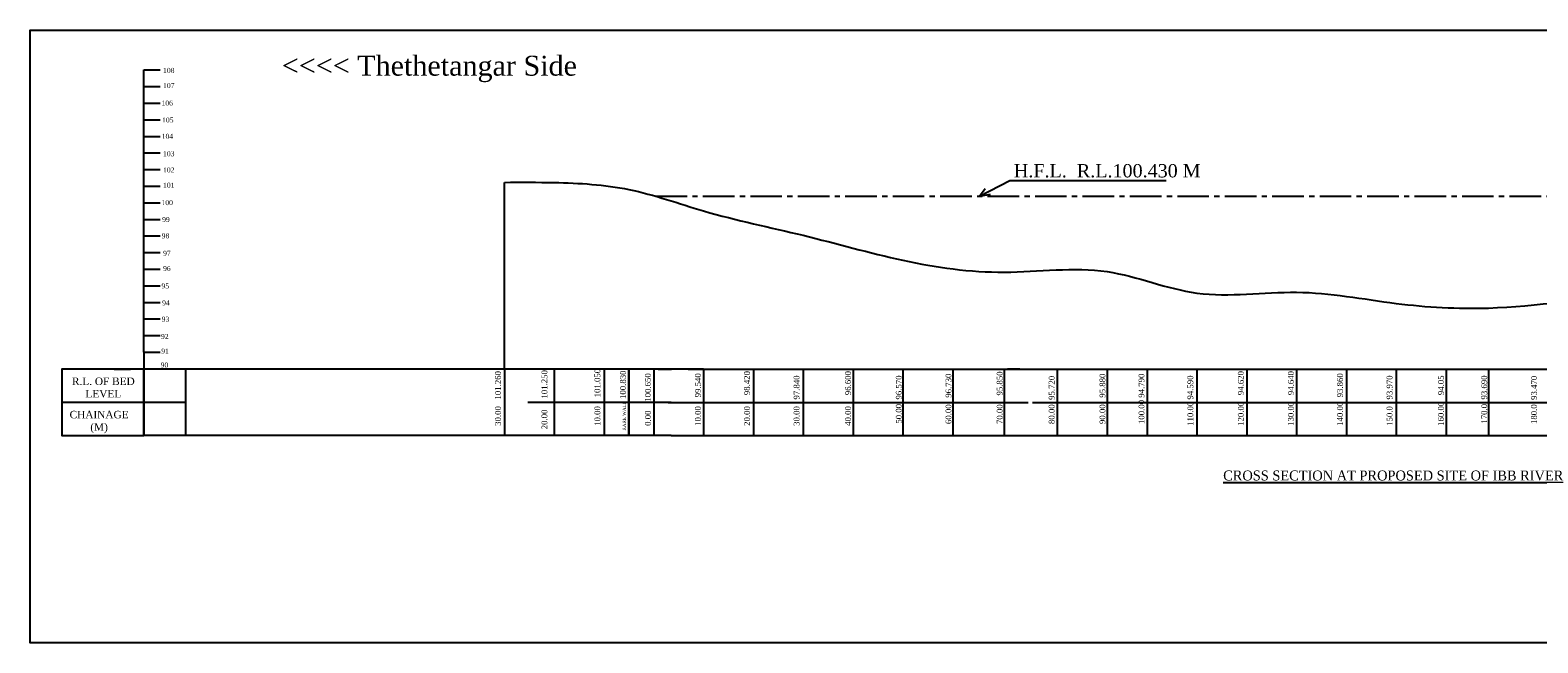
# Model space of a CAD drawing. Header units: inches. Extents: x 1522 to 2977, y -165 to 204.
# Tile 1 of 2: x 1522 to 2430, y -165 to 204. Entities that reach past the tile are written whole.
import ezdxf

# ---------------------------------------------------------------- set-up
doc = ezdxf.new("R2010")
doc.units = ezdxf.units.IN
doc.header["$MEASUREMENT"] = 0
doc.linetypes.add('CENTER2', pattern=[28.575, 19.05, -3.175, 3.175, -3.175])
doc.styles.get("Standard").update_dxf_attribs({"font": 'times.ttf', "height": 2.7})

msp = doc.modelspace()

# ---------------------------------------------------------------- linework, layer by layer
at = {"color": 1}
for p, q in [((1590.78, 179.74), (1600.78, 179.74)), ((1590.78, 129.74), (1590.78, 179.74)), ((1590.78, 169.74), (1600.78, 169.74)), ((1590.78, 169.74), (1600.78, 169.74)), ((1590.78, 159.74), (1600.78, 159.74)), ((1590.78, 149.74), (1600.78, 149.74)), ((1590.78, 139.74), (1600.78, 139.74)), ((1590.78, 119.74), (1590.78, 129.74)), ((1590.78, 129.74), (1600.78, 129.74)), ((1590.78, 129.74), (1600.78, 129.74)), ((1590.78, 119.74), (1600.78, 119.74)), ((1590.78, 109.74), (1590.78, 119.74)), ((1590.78, 109.74), (1600.78, 109.74)), ((1590.78, 69.74), (1590.78, 109.74)), ((1590.78, 109.74), (1600.78, 109.74)), ((1590.78, 99.74), (1600.78, 99.74)), ((1590.78, 89.74), (1600.78, 89.74)), ((1590.78, 79.74), (1600.78, 79.74)), ((1590.78, 59.74), (1590.78, 69.74)), ((1590.78, 69.74), (1600.78, 69.74)), ((1590.78, 69.74), (1600.78, 69.74)), ((1590.78, 49.74), (1590.78, 59.74)), ((1590.78, 59.74), (1600.78, 59.74)), ((1590.78, 39.74), (1590.78, 49.74)), ((1590.78, 49.74), (1600.78, 49.74)), ((1590.78, 29.74), (1590.78, 39.74)), ((1590.78, 39.74), (1600.78, 39.74)), ((1590.78, 19.74), (1590.78, 29.74)), ((1590.78, 29.74), (1600.78, 29.74)), ((1590.78, 9.74), (1590.78, 19.74)), ((1590.78, 19.74), (1600.78, 19.74)), ((1590.78, 9.74), (1600.78, 9.74)), ((1590.78, 9.74), (1590.78, -0.57))]:
    msp.add_line(p, q, dxfattribs=at)
for p, q in [((1808.03, -0.57), (1808.03, 112.03)), ((1808.03, -0.57), (1808.03, 112.03)), ((2094.14, 103.72), (2112.46, 113.1)), ((2112.46, 113.1), (2206.61, 113.1)), ((2094.14, 103.72), (2097.6, 108.32)), ((2094.14, 103.72), (2100.88, 104.85)), ((1590.78, -0.57), (1590.78, -40.57)), ((1616.21, -0.57), (1590.78, -0.57)), ((1822.21, -0.58), (1609.51, -0.58)), ((1616.21, -0.57), (1616.13, -0.57)), ((1616.21, -40.57), (1616.17, -0.57)), ((1808.03, -0.57), (1808.03, -40.57)), ((1900.61, -0.58), (1822.21, -0.58)), ((1838.03, -0.58), (1822.21, -0.58)), ((1868.03, -0.58), (1838.03, -0.58)), ((1838.03, -0.58), (1838.03, -40.58)), ((1898.03, -0.58), (1868.03, -0.58)), ((1868.03, -0.58), (1868.03, -40.58)), ((1908.47, -0.58), (1878.47, -0.58)), ((1883.03, -40.58), (1883.03, -0.58)), ((1883.03, -0.58), (1883.03, -40.58)), ((1928.03, -0.58), (1898.03, -0.58)), ((1898.03, -0.58), (1898.03, -40.58)), ((1918.61, -0.58), (2131.89, -0.58)), ((1928.03, -0.58), (1928.03, -40.57)), ((1928.03, -0.58), (1958.03, -0.58)), ((1958.03, -0.58), (1958.03, -40.57)), ((1958.03, -0.58), (1988.03, -0.58)), ((1988.03, -0.58), (1988.03, -40.57)), ((1988.03, -0.58), (2018.03, -0.58)), ((2018.03, -0.58), (2018.03, -40.57)), ((2018.03, -0.58), (2048.03, -0.58)), ((2048.03, -0.58), (2048.03, -40.57)), ((2048.03, -0.58), (2078.03, -0.58)), ((2063.03, -0.58), (2078.03, -0.58)), ((2078.03, -0.58), (2078.03, -40.57)), ((2078.03, -0.58), (2096.03, -0.58)), ((2096.03, -0.58), (2111.03, -0.58)), ((2109.12, -0.58), (2109.12, -40.57)), ((2111.03, -0.58), (2126.03, -0.58)), ((2118.53, -0.58), (2111.03, -0.58)), ((2131.89, -0.58), (2272.67, -0.58)), ((2141.03, -0.58), (2141.03, -40.57)), ((2141.03, -0.58), (2141.03, -40.57)), ((2171.03, -0.58), (2171.03, -40.57)), ((2171.03, -0.58), (2171.03, -40.57)), ((2195.14, -0.58), (2195.14, -40.57)), ((2195.14, -0.58), (2195.14, -40.57)), ((2225.14, -0.57), (2225.14, -40.57)), ((2255.14, -0.57), (2255.14, -40.57)), ((2272.67, -0.58), (2643.22, -0.58)), ((2285.14, -0.57), (2285.14, -40.57)), ((2315.14, -0.57), (2315.14, -40.57)), ((2345.14, -0.57), (2345.14, -40.57)), ((2375.14, -0.57), (2375.14, -40.57)), ((2400.66, -0.58), (2400.66, -40.57)), ((1616.21, -20.57), (1590.78, -20.57)), ((1908.47, -20.58), (1822.21, -20.58)), ((1906.56, -20.57), (2123.57, -20.57)), ((2126.03, -20.57), (2272.67, -20.57)), ((2272.67, -20.57), (2633.54, -20.57)), ((1616.21, -40.57), (1590.78, -40.57)), ((1808.03, -40.57), (1616.21, -40.57)), ((1838.03, -40.58), (1808.03, -40.58)), ((1908.47, -40.58), (1822.21, -40.58)), ((1868.03, -40.58), (1838.03, -40.58)), ((1898.03, -40.58), (1868.03, -40.58)), ((1908.47, -40.57), (2217.19, -40.57)), ((2141.03, -40.57), (2171.03, -40.57)), ((2171.03, -40.57), (2201.03, -40.57)), ((2201.03, -40.57), (2231.03, -40.57)), ((2217.19, -40.57), (2272.67, -40.57)), ((2231.03, -40.57), (2261.03, -40.57)), ((2272.67, -40.57), (2623.96, -40.57))]:
    msp.add_line(p, q)
at = {"color": 5, "linetype": 'CENTER2'}
msp.add_line((1899, 103.72), (2886.79, 103.72), dxfattribs=at)
at = {"color": 7}
for p, q in [((1572.92, -0.53), (1582.92, -0.53)), ((1900.61, -0.58), (1908.61, -0.58)), ((1918.61, -0.58), (1908.61, -0.58)), ((1918.61, -0.58), (1918.61, -0.58)), ((1590.78, -20.57), (1541.9, -20.57))]:
    msp.add_line(p, q, dxfattribs=at)
msp.add_lwpolyline([(2977.41, -165.44), (1522.4, -165.44), (1522.4, 203.75), (2977.41, 203.75)], close=True)
msp.add_lwpolyline([(1590.78, -0.53), (1541.46, -0.53), (1541.46, -40.53), (1590.78, -40.53)], close=True, dxfattribs=at)
at = {"color": 26}
msp.add_spline([(1808.03, 112.03), (1838.03, 111.92), (1883.03, 107.72), (1928.03, 94.82), (1988.03, 80.12), (2048.03, 65.12), (2109.12, 57.92), (2171.03, 58.22), (2225.14, 45.32), (2285.14, 45.83), (2345.14, 39.13), (2400.66, 36.32), (2488.71, 42.92), (2586.49, 35.22), (2654, 32.23), (2720.7, 32.13), (2782.61, 61.63), (2841.34, 90.42), (2888.78, 104.05), (2950.69, 106.12)], degree=3, dxfattribs=at)

# ---------------------------------------------------------------- texts
at = {"color": 7}
for s, insert, char_height, attachment_point in [('<<<< Thethetangar Side', (1673.96, 188.32), 12, 1), ('H.F.L.  R.L.100.430 M', (2114.87, 123.03), 8, 1), ('R.L. OF BED \\PLEVEL', (1566.48, -5.57), 4.5, 2), ('CHAINAGE \\P(M)', (1563.92, -25.64), 4.5, 2)]:
    msp.add_mtext(s, dxfattribs=dict(at, insert=insert, char_height=char_height, attachment_point=attachment_point))
at = {"color": 1, "char_height": 3, "attachment_point": 1}
for s, insert in [('108', (1602.46, 181)), ('107', (1602.46, 171.83)), ('106', (1601.5, 161.32)), ('105 ', (1601.88, 151.12)), ('104', (1601.63, 141.29)), ('103', (1602.46, 130.79)), ('102', (1602.46, 121)), ('101', (1602.46, 111.83)), ('100 ', (1601.5, 101.32)), ('99  ', (1601.88, 91.12)), ('98', (1601.63, 81.29)), ('97', (1602.46, 70.79)), ('96', (1602.46, 61.63)), ('95  ', (1601.5, 51.11)), ('94  ', (1601.88, 40.92)), ('93', (1601.63, 31.08)), ('92', (1601.23, 20.72)), ('91', (1601.36, 11.88)), ('90', (1601.01, 3.51))]:
    msp.add_mtext(s, dxfattribs=dict(at, insert=insert))
at = {"color": 7, "char_height": 3.5, "attachment_point": 1, "rotation": 90}
for s, insert in [('30.00   101.260', (1802.4, -34.7)), ('20.00     101.250', (1830.37, -36.76)), ('10.00    101.050', (1862.27, -34.7)), ('{\\H0.5714x;RARE WALL} 100.830', (1877.68, -37.56)), ('0.00    100.650', (1892.68, -34.7)), ('10.00    99.540', (1922.82, -34.7)), ('20.00     98.420', (1952.4, -34.7)), ('30.00   97.840', (1982.27, -34.7)), ('40.00     96.600', (2013.22, -34.7)), ('50.00  96.570', (2043.78, -33.37)), ('60.00   96.730', (2073.73, -33.6)), ('70.00    95.850', (2104.57, -33.6)), ('80.00  95.720', (2135.88, -33.6)), ('90.00   95.880', (2166.46, -33.6)), ('100.00 94.790', (2189.97, -33.6)), ('110.00 94.590', (2219.38, -34.7)), ('120.00   94.620', (2249.79, -34.7)), ('130.00   94.640', (2279.93, -34.7)), ('140.00  93.860', (2309.52, -34.7)), ('150.0   93.970', (2339.38, -34.7)), ('160.00   94.05', (2370.33, -34.7)), ('170.0  93.690', (2396.4, -33.37)), ('180.0  93.470', (2426.36, -33.6))]:
    msp.add_mtext(s, dxfattribs=dict(at, insert=insert))
at = {"color": 7, "linetype": 'CENTER2', "insert": (2240.93, -61.59), "char_height": 6, "attachment_point": 1}
msp.add_mtext('{\\LCROSS SECTION AT PROPOSED SITE OF IBB RIVER}', dxfattribs=at)

doc.saveas('drawing.dxf')
